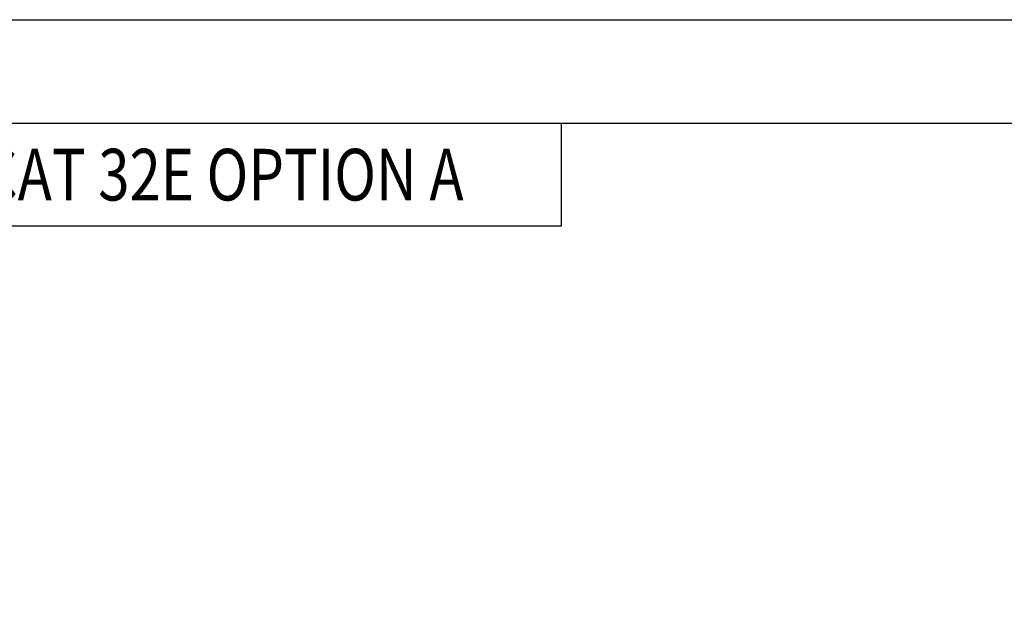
# Model space of a CAD drawing. Header units: millimetres. Extents: x 0 to 594, y 0 to 420.
# Tile 12 of 22: x 97 to 288, y 307 to 420. Entities that reach past the tile are written whole.
import ezdxf

# ---------------------------------------------------------------- set-up
doc = ezdxf.new("R2010")
doc.units = ezdxf.units.MM
doc.styles.add('H', font='txt')

msp = doc.modelspace()

# ---------------------------------------------------------------- linework, layer by layer
for p, q in [((201.8546, 400), (201.8546, 380)), ((201.8546, 380), (20, 380))]:
    msp.add_line(p, q)
at = {"color": 6}
msp.add_lwpolyline([(0, 420), (594, 420), (594, 0), (0, 0)], close=True, dxfattribs=at)
at = {"color": 4}
msp.add_lwpolyline([(20, 400), (574, 400), (574, 20), (20, 20)], close=True, dxfattribs=at)

# ---------------------------------------------------------------- texts
at = {"insert": (30, 390), "char_height": 10, "attachment_point": 4, "style": 'H'}
msp.add_mtext_dynamic_manual_height_columns('{\\W0.8;Ezi-IO EtherCAT 32E OPTION A}', width=169.833384, gutter_width=12.5, heights=[0], dxfattribs=at)

doc.saveas('drawing.dxf')
